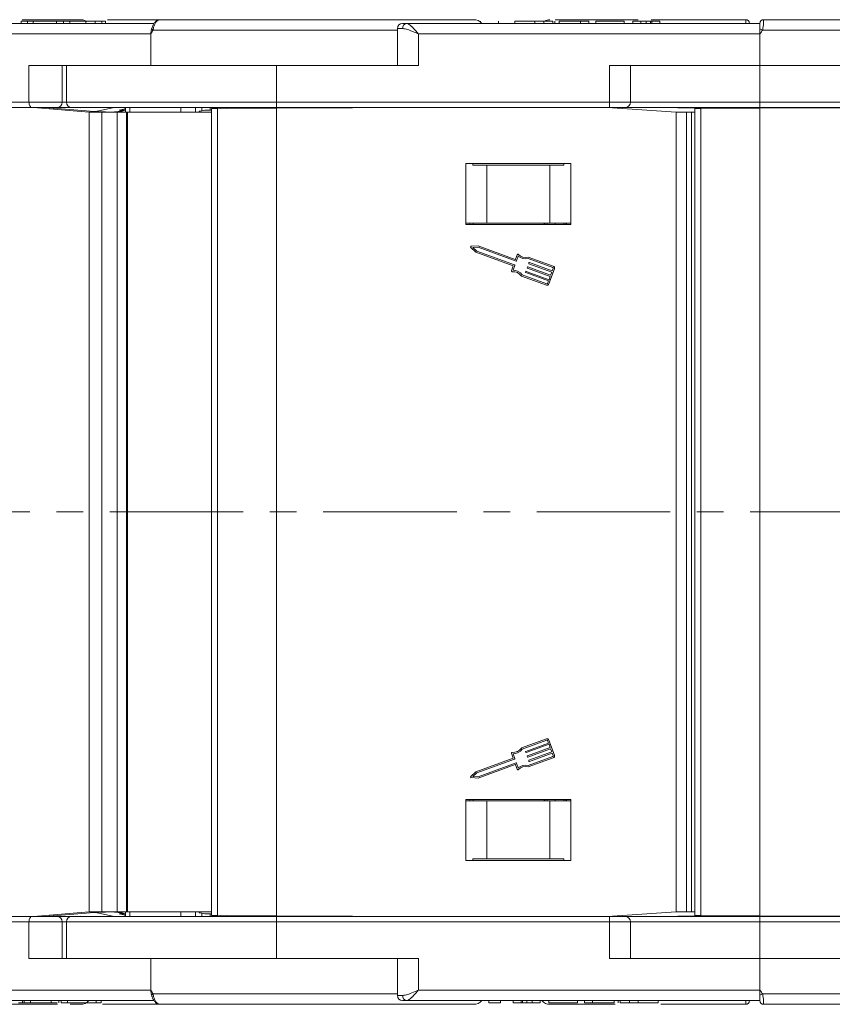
# Model space of a CAD drawing. Header units: millimetres. Extents: x 2390 to 3312, y -95 to 558.
# Tile 4 of 49: x 2742 to 2819, y 57 to 151. Entities that reach past the tile are written whole.
import ezdxf

# ---------------------------------------------------------------- set-up
doc = ezdxf.new("R2010")
doc.units = ezdxf.units.MM
doc.linetypes.add('CENTERX2', pattern=[20.32, 12.7, -2.54, 2.54, -2.54])

msp = doc.modelspace()

# ---------------------------------------------------------------- linework, layer by layer
at = {"color": 7, "linetype": 'Continuous', "lineweight": 15}
for p, q in [((2741.992, 150.934), (2747.569, 150.934)), ((2747.569, 150.934), (2747.763, 150.934)), ((2750.128, 150.934), (2755.117, 150.934)), ((2755.117, 150.934), (2755.114, 150.934)), ((2755.117, 150.934), (2784.974, 150.934)), ((2792.715, 150.934), (2800.612, 150.934)), ((2801.872, 150.934), (2810.871, 150.934)), ((2810.871, 150.934), (2810.871, 150.934)), ((2812.558, 150.934), (2831.208, 150.934)), ((2727.601, 150.584), (2754.55, 150.584)), ((2741.889, 150.784), (2741.889, 150.584)), ((2742.512, 150.784), (2741.889, 150.784)), ((2742.512, 150.784), (2742.512, 150.584)), ((2743.052, 150.784), (2742.512, 150.784)), ((2743.052, 150.784), (2743.052, 150.584)), ((2745.254, 150.784), (2743.052, 150.784)), ((2745.254, 150.784), (2745.254, 150.584)), ((2745.918, 150.784), (2745.254, 150.784)), ((2745.918, 150.784), (2745.918, 150.584)), ((2746.541, 150.784), (2745.918, 150.784)), ((2746.541, 150.784), (2746.541, 150.584)), ((2748.06, 150.784), (2746.541, 150.784)), ((2748.06, 150.784), (2748.06, 150.584)), ((2748.936, 150.784), (2748.936, 150.584)), ((2749.589, 150.784), (2748.936, 150.784)), ((2749.589, 150.784), (2749.589, 150.584)), ((2749.92, 150.584), (2749.92, 150.809)), ((2777.708, 149.934), (2754.436, 149.934)), ((2777.708, 150.084), (2777.708, 146.584)), ((2777.708, 150.084), (2778.218, 150.084)), ((2778.208, 150.584), (2778.59, 150.584)), ((2778.59, 150.584), (2812.208, 150.584)), ((2785.602, 150.784), (2785.602, 150.712)), ((2787.327, 150.584), (2787.327, 150.809)), ((2788.888, 150.784), (2788.888, 150.584)), ((2790.791, 150.784), (2790.791, 150.584)), ((2791.634, 150.784), (2791.634, 150.584)), ((2792.504, 150.784), (2792.504, 150.584)), ((2792.683, 150.784), (2792.683, 150.584)), ((2793.093, 150.784), (2793.093, 150.584)), ((2795.144, 150.784), (2793.093, 150.784)), ((2795.144, 150.784), (2795.144, 150.584)), ((2795.913, 150.784), (2795.144, 150.784)), ((2795.913, 150.784), (2795.913, 150.584)), ((2796.58, 150.784), (2796.58, 150.584)), ((2799.298, 150.784), (2796.58, 150.784)), ((2799.298, 150.784), (2799.298, 150.584)), ((2800.888, 150.784), (2800.119, 150.784)), ((2800.119, 150.784), (2800.119, 150.584)), ((2800.888, 150.784), (2800.888, 150.584)), ((2801.397, 150.784), (2801.397, 150.584)), ((2801.809, 150.784), (2801.809, 150.584)), ((2801.913, 150.784), (2801.913, 150.584)), ((2802.683, 150.784), (2801.913, 150.784)), ((2802.683, 150.784), (2802.683, 150.584)), ((2812.208, 150.584), (2812.208, 150.058)), ((2812.208, 150.058), (2812.208, 149.584)), ((2823.708, 149.934), (2812.443, 149.934)), ((2754.245, 149.584), (2727.92, 149.584)), ((2754.245, 149.584), (2754.245, 146.584)), ((2779.708, 149.584), (2779.708, 146.584)), ((2812.208, 149.584), (2779.708, 149.584)), ((2812.208, 149.584), (2812.208, 146.584)), ((2742.647, 143.084), (2742.647, 146.584)), ((2754.245, 146.584), (2742.647, 146.584)), ((2745.82, 143.084), (2745.82, 146.584)), ((2746.208, 146.584), (2746.208, 143.084)), ((2766.208, 146.584), (2754.245, 146.584)), ((2766.208, 146.584), (2779.708, 146.584)), ((2766.208, 146.584), (2766.208, 143.084)), ((2797.89, 143.084), (2797.89, 146.584)), ((2812.208, 146.584), (2797.89, 146.584)), ((2799.89, 143.084), (2799.89, 146.584)), ((2812.208, 146.584), (2825.708, 146.584)), ((2812.208, 146.584), (2812.208, 143.084)), ((2716.985, 143.084), (2742.647, 143.084)), ((2742.941, 142.584), (2717.278, 142.584)), ((2742.647, 143.084), (2745.82, 143.084)), ((2745.32, 142.584), (2742.941, 142.584)), ((2748.386, 142.134), (2743.086, 142.584)), ((2744.142, 142.584), (2748.457, 142.217)), ((2747.546, 142.559), (2744.19, 142.58)), ((2750.546, 142.584), (2744.698, 142.536)), ((2746.708, 142.584), (2745.32, 142.584)), ((2745.82, 143.084), (2746.208, 143.084)), ((2746.208, 143.084), (2766.208, 143.084)), ((2766.208, 142.584), (2746.708, 142.584)), ((2749.127, 142.24), (2750.769, 142.584)), ((2750.36, 142.584), (2750.305, 142.582)), ((2750.546, 142.537), (2750.546, 142.584)), ((2751.797, 142.46), (2751.217, 142.338)), ((2751.797, 142.338), (2751.797, 142.584)), ((2751.831, 142.584), (2751.831, 142.134)), ((2752.245, 142.584), (2752.245, 142.134)), ((2757.104, 142.134), (2757.104, 142.584)), ((2758.501, 142.584), (2758.501, 142.134)), ((2759.087, 142.273), (2759.087, 142.584)), ((2759.897, 142.338), (2759.897, 142.584)), ((2760.011, 142.484), (2760.579, 142.486)), ((2760.011, 104.084), (2760.011, 142.484)), ((2760.484, 142.486), (2760.484, 142.584)), ((2760.53, 142.486), (2760.53, 142.584)), ((2766.21, 142.514), (2760.579, 142.486)), ((2760.579, 142.486), (2760.579, 104.084)), ((2760.841, 142.488), (2761.299, 142.584)), ((2762.842, 142.584), (2761.666, 142.515)), ((2764.561, 142.584), (2764.943, 142.514)), ((2770.846, 142.536), (2764.981, 142.584)), ((2766.208, 143.084), (2797.89, 143.084)), ((2766.208, 142.584), (2766.208, 143.084)), ((2797.89, 142.584), (2766.208, 142.584)), ((2780.708, 142.584), (2766.21, 142.514)), ((2766.21, 104.084), (2766.21, 142.514)), ((2778.043, 142.571), (2778.229, 142.584)), ((2778.381, 142.584), (2778.206, 142.572)), ((2778.381, 142.572), (2778.381, 142.584)), ((2779.466, 142.578), (2779.462, 142.584)), ((2779.462, 142.584), (2779.462, 142.578)), ((2804.251, 142.134), (2797.708, 142.584)), ((2797.89, 142.584), (2797.89, 143.084)), ((2797.89, 143.084), (2799.89, 143.084)), ((2799.39, 142.584), (2797.89, 142.584)), ((2810.389, 142.505), (2798.377, 142.584)), ((2812.208, 142.584), (2799.39, 142.584)), ((2799.89, 143.084), (2812.208, 143.084)), ((2806.011, 142.484), (2806.579, 142.486)), ((2806.011, 104.084), (2806.011, 142.484)), ((2812.21, 142.514), (2806.579, 142.486)), ((2806.579, 142.486), (2806.579, 104.084)), ((2809.767, 142.514), (2807.019, 142.527)), ((2809.767, 142.509), (2809.767, 142.514)), ((2812.208, 143.084), (2843.89, 143.084)), ((2812.208, 142.584), (2812.208, 143.084)), ((2843.89, 142.584), (2812.208, 142.584)), ((2826.708, 142.584), (2812.21, 142.514)), ((2812.21, 104.084), (2812.21, 142.514)), ((2748.386, 104.084), (2748.386, 142.134)), ((2748.386, 142.134), (2749.596, 142.134)), ((2749.425, 142.164), (2749.92, 142.153)), ((2749.596, 142.134), (2749.596, 104.084)), ((2751.042, 142.134), (2749.596, 142.134)), ((2751.132, 142.197), (2750.403, 142.138)), ((2751.042, 104.084), (2751.042, 142.134)), ((2751.92, 142.134), (2751.042, 142.134)), ((2751.132, 142.134), (2751.132, 142.197)), ((2751.217, 142.338), (2751.831, 142.338)), ((2751.831, 142.314), (2751.493, 142.243)), ((2751.493, 142.243), (2751.493, 142.134)), ((2751.92, 142.134), (2751.92, 104.084)), ((2752.025, 142.134), (2751.92, 142.134)), ((2752.025, 142.134), (2752.025, 104.084)), ((2760.011, 142.134), (2752.025, 142.134)), ((2758.85, 142.207), (2758.85, 142.134)), ((2759.04, 142.134), (2758.863, 142.197)), ((2758.863, 142.197), (2758.863, 142.134)), ((2758.945, 142.243), (2759.397, 142.338)), ((2759.397, 142.338), (2760.011, 142.338)), ((2804.251, 104.084), (2804.251, 142.134)), ((2804.251, 142.134), (2805.215, 142.134)), ((2805.215, 142.134), (2805.215, 104.084)), ((2805.71, 142.134), (2805.215, 142.134)), ((2805.71, 104.084), (2805.71, 142.134)), ((2806.011, 142.134), (2805.71, 142.134)), ((2794.208, 137.234), (2784.208, 137.234)), ((2784.208, 137.234), (2784.208, 131.434)), ((2784.875, 137.084), (2784.875, 137.234)), ((2786.208, 137.084), (2784.875, 137.084)), ((2786.208, 131.584), (2786.208, 137.084)), ((2792.208, 137.084), (2786.208, 137.084)), ((2792.208, 131.584), (2792.208, 137.084)), ((2793.542, 137.084), (2792.208, 137.084)), ((2793.542, 137.234), (2793.542, 137.084)), ((2794.208, 131.434), (2794.208, 137.234)), ((2786.208, 131.584), (2784.208, 131.584)), ((2784.208, 131.434), (2794.208, 131.434)), ((2784.608, 131.434), (2784.608, 131.584)), ((2784.925, 131.584), (2784.925, 131.434)), ((2792.208, 131.584), (2786.208, 131.584)), ((2791.681, 131.584), (2791.681, 131.434)), ((2791.688, 131.434), (2791.688, 131.584)), ((2791.753, 131.434), (2791.753, 131.584)), ((2791.956, 131.584), (2791.956, 131.434)), ((2794.208, 131.584), (2792.208, 131.584)), ((2792.732, 131.434), (2792.732, 131.584)), ((2793.558, 131.584), (2793.558, 131.434)), ((2793.738, 131.434), (2793.738, 131.584)), ((2793.808, 131.434), (2793.808, 131.584)), ((2785.405, 129.4), (2784.74, 129.366)), ((2788.922, 128.115), (2785.405, 129.4)), ((2784.699, 129.255), (2785.186, 128.8)), ((2785.385, 129.271), (2784.896, 129.246)), ((2784.896, 129.246), (2785.254, 128.911)), ((2785.186, 128.8), (2788.733, 127.504)), ((2785.254, 128.911), (2788.867, 127.591)), ((2788.998, 127.951), (2785.385, 129.271)), ((2789.121, 128.568), (2788.963, 128.134)), ((2789.208, 128.434), (2789.039, 127.97)), ((2788.733, 127.504), (2788.563, 127.04)), ((2788.886, 127.55), (2788.716, 127.087)), ((2792.496, 127.353), (2790.156, 128.208)), ((2792.54, 127.472), (2790.162, 128.341)), ((2790.21, 127.746), (2790.232, 127.806)), ((2792.403, 126.911), (2790.229, 127.705)), ((2790.273, 127.825), (2792.447, 127.031)), ((2789.505, 126.542), (2791.883, 125.674)), ((2789.586, 126.649), (2791.927, 125.794)), ((2789.904, 126.906), (2789.926, 126.966)), ((2792.096, 126.071), (2789.923, 126.866)), ((2789.967, 126.985), (2792.14, 126.191)), ((2790.057, 127.326), (2790.079, 127.386)), ((2792.25, 126.491), (2790.076, 127.285)), ((2790.12, 127.405), (2792.293, 126.611)), ((2792.129, 125.788), (2792.654, 127.227)), ((2792.293, 126.611), (2792.403, 126.911)), ((2792.447, 127.031), (2792.534, 127.271)), ((2792.009, 125.832), (2792.096, 126.071)), ((2792.14, 126.191), (2792.25, 126.491)), ((2748.386, 66.034), (2748.386, 104.084)), ((2749.596, 104.084), (2749.596, 66.034)), ((2751.042, 66.034), (2751.042, 104.084)), ((2751.92, 104.084), (2751.92, 66.034)), ((2752.025, 104.084), (2752.025, 66.034)), ((2760.011, 65.684), (2760.011, 104.084)), ((2760.579, 104.084), (2760.579, 65.681)), ((2766.21, 65.654), (2766.21, 104.084)), ((2804.251, 66.034), (2804.251, 104.084)), ((2805.215, 104.084), (2805.215, 66.034)), ((2805.71, 66.034), (2805.71, 104.084)), ((2806.011, 65.684), (2806.011, 104.084)), ((2806.579, 104.084), (2806.579, 65.681)), ((2812.21, 65.654), (2812.21, 104.084)), ((2791.883, 82.494), (2789.505, 81.625)), ((2791.927, 82.374), (2789.586, 81.519)), ((2789.923, 81.302), (2792.096, 82.096)), ((2792.14, 81.976), (2789.967, 81.182)), ((2790.076, 80.882), (2792.25, 81.676)), ((2792.293, 81.556), (2790.12, 80.762)), ((2792.096, 82.096), (2792.009, 82.336)), ((2792.654, 80.94), (2792.129, 82.379)), ((2792.25, 81.676), (2792.14, 81.976)), ((2792.403, 81.256), (2792.293, 81.556)), ((2788.733, 80.663), (2785.186, 79.367)), ((2788.563, 81.127), (2788.733, 80.663)), ((2788.716, 81.08), (2788.886, 80.617)), ((2789.926, 81.201), (2789.904, 81.261)), ((2790.079, 80.781), (2790.057, 80.841)), ((2790.156, 79.96), (2792.496, 80.815)), ((2790.162, 79.826), (2792.54, 80.695)), ((2790.229, 80.462), (2792.403, 81.256)), ((2792.447, 81.136), (2790.273, 80.342)), ((2792.534, 80.897), (2792.447, 81.136)), ((2788.867, 80.576), (2785.254, 79.256)), ((2785.385, 78.896), (2788.998, 80.216)), ((2785.405, 78.767), (2788.922, 80.052)), ((2788.963, 80.033), (2789.121, 79.599)), ((2789.039, 80.197), (2789.208, 79.734)), ((2790.232, 80.361), (2790.21, 80.421)), ((2785.186, 79.367), (2784.699, 78.912)), ((2784.74, 78.802), (2785.405, 78.767)), ((2785.254, 79.256), (2784.896, 78.922)), ((2784.896, 78.922), (2785.385, 78.896)), ((2784.208, 76.734), (2784.208, 70.934)), ((2794.208, 76.734), (2784.208, 76.734)), ((2786.208, 76.584), (2784.208, 76.584)), ((2784.608, 76.584), (2784.608, 76.734)), ((2784.925, 76.734), (2784.925, 76.584)), ((2786.208, 76.584), (2786.208, 71.084)), ((2792.208, 76.584), (2786.208, 76.584)), ((2791.681, 76.734), (2791.681, 76.584)), ((2791.688, 76.584), (2791.688, 76.734)), ((2791.753, 76.584), (2791.753, 76.734)), ((2791.956, 76.734), (2791.956, 76.584)), ((2792.208, 76.584), (2792.208, 71.084)), ((2794.208, 76.584), (2792.208, 76.584)), ((2792.732, 76.584), (2792.732, 76.734)), ((2793.558, 76.734), (2793.558, 76.584)), ((2793.738, 76.584), (2793.738, 76.734)), ((2793.808, 76.584), (2793.808, 76.734)), ((2794.208, 70.934), (2794.208, 76.734)), ((2784.208, 70.934), (2794.208, 70.934)), ((2784.875, 71.084), (2784.875, 70.934)), ((2786.208, 71.084), (2784.875, 71.084)), ((2792.208, 71.084), (2786.208, 71.084)), ((2793.542, 71.084), (2792.208, 71.084)), ((2793.542, 70.934), (2793.542, 71.084)), ((2743.086, 65.584), (2748.386, 66.034)), ((2748.457, 65.95), (2744.142, 65.584)), ((2744.19, 65.588), (2747.546, 65.608)), ((2744.698, 65.631), (2750.546, 65.584)), ((2749.596, 66.034), (2748.386, 66.034)), ((2750.769, 65.584), (2749.127, 65.927)), ((2749.92, 66.015), (2749.425, 66.003)), ((2749.596, 66.034), (2751.042, 66.034)), ((2750.403, 66.029), (2751.132, 65.97)), ((2750.546, 65.584), (2750.546, 65.63)), ((2751.042, 66.034), (2751.92, 66.034)), ((2751.132, 65.97), (2751.132, 66.034)), ((2751.217, 65.829), (2751.797, 65.708)), ((2751.831, 65.829), (2751.217, 65.829)), ((2751.493, 66.034), (2751.493, 65.924)), ((2751.493, 65.924), (2751.831, 65.853)), ((2751.797, 65.829), (2751.797, 65.584)), ((2751.831, 66.034), (2751.831, 65.584)), ((2751.92, 66.034), (2752.025, 66.034)), ((2752.025, 66.034), (2760.011, 66.034)), ((2752.245, 66.034), (2752.245, 65.584)), ((2757.104, 65.584), (2757.104, 66.034)), ((2758.501, 66.034), (2758.501, 65.584)), ((2758.85, 66.034), (2758.85, 65.96)), ((2758.863, 65.97), (2759.04, 66.034)), ((2758.863, 66.034), (2758.863, 65.97)), ((2759.397, 65.829), (2758.945, 65.924)), ((2759.087, 65.894), (2759.087, 65.584)), ((2760.011, 65.829), (2759.397, 65.829)), ((2759.897, 65.829), (2759.897, 65.584)), ((2760.579, 65.681), (2760.011, 65.684)), ((2760.484, 65.681), (2760.484, 65.584)), ((2760.53, 65.681), (2760.53, 65.584)), ((2760.579, 65.681), (2766.21, 65.654)), ((2761.299, 65.584), (2760.841, 65.68)), ((2761.666, 65.652), (2762.842, 65.584)), ((2764.943, 65.653), (2764.561, 65.584)), ((2764.981, 65.584), (2770.846, 65.631)), ((2766.21, 65.654), (2780.708, 65.584)), ((2778.229, 65.584), (2778.043, 65.597)), ((2778.206, 65.596), (2778.381, 65.584)), ((2778.381, 65.584), (2778.381, 65.595)), ((2797.708, 65.584), (2804.251, 66.034)), ((2798.377, 65.584), (2810.389, 65.662)), ((2805.215, 66.034), (2804.251, 66.034)), ((2805.215, 66.034), (2805.71, 66.034)), ((2805.71, 66.034), (2806.011, 66.034)), ((2806.579, 65.681), (2806.011, 65.684)), ((2806.579, 65.681), (2812.21, 65.654)), ((2807.019, 65.64), (2809.767, 65.654)), ((2809.767, 65.654), (2809.767, 65.658)), ((2812.21, 65.654), (2826.708, 65.584)), ((2716.985, 65.084), (2742.647, 65.084)), ((2742.941, 65.584), (2717.278, 65.584)), ((2742.647, 65.084), (2742.647, 61.584)), ((2742.647, 65.084), (2745.82, 65.084)), ((2745.32, 65.584), (2742.941, 65.584)), ((2746.708, 65.584), (2745.32, 65.584)), ((2745.82, 61.584), (2745.82, 65.084)), ((2745.82, 65.084), (2746.208, 65.084)), ((2746.208, 65.084), (2746.208, 61.584)), ((2746.208, 65.084), (2766.208, 65.084)), ((2766.208, 65.584), (2746.708, 65.584)), ((2750.305, 65.586), (2750.36, 65.584)), ((2766.208, 65.584), (2766.208, 65.084)), ((2797.89, 65.584), (2766.208, 65.584)), ((2766.208, 65.084), (2797.89, 65.084)), ((2766.208, 61.584), (2766.208, 65.084)), ((2779.462, 65.584), (2779.466, 65.59)), ((2779.462, 65.59), (2779.462, 65.584)), ((2797.89, 65.584), (2797.89, 65.084)), ((2799.39, 65.584), (2797.89, 65.584)), ((2797.89, 65.084), (2797.89, 61.584)), ((2797.89, 65.084), (2799.89, 65.084)), ((2812.208, 65.584), (2799.39, 65.584)), ((2799.89, 61.584), (2799.89, 65.084)), ((2799.89, 65.084), (2812.208, 65.084)), ((2812.208, 65.584), (2812.208, 65.084)), ((2843.89, 65.584), (2812.208, 65.584)), ((2812.208, 65.084), (2843.89, 65.084)), ((2812.208, 61.584), (2812.208, 65.084)), ((2754.245, 61.584), (2742.647, 61.584)), ((2754.245, 58.584), (2754.245, 61.584)), ((2754.245, 61.584), (2766.208, 61.584)), ((2766.208, 61.584), (2779.708, 61.584)), ((2777.708, 61.584), (2777.708, 58.084)), ((2779.708, 58.584), (2779.708, 61.584)), ((2812.208, 61.584), (2797.89, 61.584)), ((2812.208, 61.584), (2825.708, 61.584)), ((2812.208, 58.584), (2812.208, 61.584)), ((2754.245, 58.584), (2727.92, 58.584)), ((2754.34, 58.038), (2754.315, 58.109)), ((2777.708, 58.234), (2754.436, 58.234)), ((2812.208, 58.584), (2779.708, 58.584)), ((2812.208, 58.109), (2812.208, 58.584)), ((2812.208, 57.584), (2812.208, 58.109)), ((2823.708, 58.234), (2812.443, 58.234)), ((2727.601, 57.584), (2754.548, 57.584)), ((2741.051, 57.234), (2745.354, 57.234)), ((2741.64, 57.384), (2742.031, 57.384)), ((2742.031, 57.384), (2742.031, 57.584)), ((2742.031, 57.384), (2742.18, 57.384)), ((2742.18, 57.384), (2742.18, 57.584)), ((2742.18, 57.384), (2742.803, 57.384)), ((2742.803, 57.384), (2742.803, 57.584)), ((2742.803, 57.384), (2744.758, 57.384)), ((2744.758, 57.384), (2744.758, 57.584)), ((2744.758, 57.384), (2745.342, 57.384)), ((2745.49, 57.584), (2745.49, 57.359)), ((2745.708, 57.384), (2745.708, 57.584)), ((2746.299, 57.384), (2746.299, 57.584)), ((2746.362, 57.384), (2746.419, 57.384)), ((2746.556, 57.234), (2747.569, 57.234)), ((2749.047, 57.384), (2749.047, 57.584)), ((2749.526, 57.359), (2749.526, 57.584)), ((2749.647, 57.234), (2755.117, 57.234)), ((2755.117, 57.234), (2755.114, 57.234)), ((2755.117, 57.234), (2784.974, 57.234)), ((2766.641, 57.234), (2766.641, 57.234)), ((2777.708, 58.084), (2778.218, 58.084)), ((2778.208, 57.584), (2778.59, 57.584)), ((2778.59, 57.584), (2812.208, 57.584)), ((2786.409, 57.384), (2786.409, 57.584)), ((2787.536, 57.359), (2787.536, 57.584)), ((2788.734, 57.384), (2788.734, 57.584)), ((2788.734, 57.384), (2789.503, 57.384)), ((2789.503, 57.384), (2789.503, 57.584)), ((2789.607, 57.384), (2789.607, 57.584)), ((2790.019, 57.384), (2790.019, 57.584)), ((2790.529, 57.384), (2790.529, 57.584)), ((2790.529, 57.384), (2791.298, 57.384)), ((2791.298, 57.384), (2791.298, 57.584)), ((2792.119, 57.384), (2792.119, 57.584)), ((2792.119, 57.384), (2794.836, 57.384)), ((2792.221, 57.234), (2798.448, 57.234)), ((2794.836, 57.384), (2794.836, 57.584)), ((2795.503, 57.384), (2795.503, 57.584)), ((2795.503, 57.384), (2796.272, 57.384)), ((2796.272, 57.384), (2796.272, 57.584)), ((2796.272, 57.384), (2798.324, 57.384)), ((2798.324, 57.384), (2798.324, 57.584)), ((2798.734, 57.384), (2798.734, 57.584)), ((2798.913, 57.384), (2798.913, 57.584)), ((2799.783, 57.384), (2799.783, 57.584)), ((2800.626, 57.384), (2800.626, 57.584)), ((2802.529, 57.384), (2802.529, 57.584)), ((2802.791, 57.234), (2810.871, 57.234)), ((2810.871, 57.234), (2810.871, 57.234)), ((2812.558, 57.234), (2831.208, 57.234))]:
    msp.add_line(p, q, dxfattribs=at)
at = {"color": 1, "linetype": 'CENTERX2', "lineweight": 13}
msp.add_line((3230.395, 104.084), (2679.733, 104.084), dxfattribs=at)
at = {"color": 7, "linetype": 'Continuous', "lineweight": 15, "flags": 128}
for points in [[(2742.941, 142.584), (2742.883, 142.593), (2742.828, 142.622), (2742.778, 142.668), (2742.733, 142.73), (2742.697, 142.806), (2742.67, 142.892), (2742.653, 142.986), (2742.647, 143.084)], [(2742.941, 65.584), (2742.883, 65.574), (2742.828, 65.546), (2742.778, 65.499), (2742.733, 65.437), (2742.697, 65.361), (2742.67, 65.275), (2742.653, 65.181), (2742.647, 65.084)]]:
    msp.add_lwpolyline(points, dxfattribs=at)
at = {"color": 7, "linetype": 'Continuous', "lineweight": 15}
for centre, radius, start, end in [((2747.569, 149.934), 1, 54.87348, 90), ((2784.974, 149.934), 1, 40.5416, 90), ((2792.221, 149.934), 1, 90, 120.17863), ((2810.871, 150.584), 0.35, 0.00166, 90.00559), ((2810.871, 150.584), 0.35, 0, 90), ((2812.558, 150.584), 0.35, 89.99442, 179.99834), ((2812.558, 150.584), 0.35, 90, 180), ((2755.832, 149.591), 1.587, 162.87598, 180.27254), ((2754.546, 150.162), 0.253, 204.00303, 244.14638), ((2778.208, 150.084), 0.5, 90, 180), ((2778.665, 150.139), 0.451, 99.5202, 187.08135), ((2791.103, 110.037), 45.245, 61.85753, 62.19463), ((2745.32, 143.084), 0.5, 270, 0), ((2746.708, 143.084), 0.5, 180, 270), ((2799.39, 143.084), 0.5, 270, 0), ((2784.743, 129.302), 0.0638, 92.951, 226.90808), ((2789.181, 128.546), 0.0638, 44.41454, 159.92954), ((2789.905, 129.255), 1.076, 229.69289, 283.48884), ((2789.905, 129.255), 0.949, 224.41454, 285.7472), ((2788.856, 127.561), 0.0319, 339.92954, 69.92954), ((2788.933, 128.145), 0.0319, 249.92954, 339.92954), ((2789.009, 127.981), 0.0319, 249.92954, 339.92954), ((2790.24, 127.735), 0.0319, 159.92954, 249.92954), ((2790.262, 127.795), 0.0319, 69.92954, 159.92954), ((2792.474, 127.293), 0.192, 339.92954, 69.92954), ((2788.623, 127.018), 0.0638, 159.92954, 275.44455), ((2788.719, 126.01), 0.949, 34.11188, 95.44455), ((2788.719, 126.01), 1.076, 36.37025, 90.1662), ((2789.934, 126.896), 0.0319, 159.92954, 249.92954), ((2789.956, 126.956), 0.0319, 69.92954, 159.92954), ((2790.087, 127.315), 0.0319, 159.92954, 249.92954), ((2790.109, 127.375), 0.0319, 69.92954, 159.92954), ((2792.474, 127.293), 0.0638, 339.92954, 69.92954), ((2791.949, 125.853), 0.192, 249.92954, 339.92954), ((2791.949, 125.853), 0.0638, 249.92954, 339.92954), ((2791.949, 82.314), 0.192, 20.07046, 110.07046), ((2788.719, 82.157), 0.949, 264.55545, 325.88812), ((2791.949, 82.314), 0.0638, 20.07046, 110.07046), ((2788.623, 81.149), 0.0638, 84.55545, 200.07046), ((2788.719, 82.157), 1.076, 269.8338, 323.62975), ((2788.856, 80.606), 0.0319, 290.07046, 20.07046), ((2789.934, 81.272), 0.0319, 110.07046, 200.07046), ((2789.956, 81.212), 0.0319, 200.07046, 290.07046), ((2790.087, 80.852), 0.0319, 110.07046, 200.07046), ((2790.109, 80.792), 0.0319, 200.07046, 290.07046), ((2792.474, 80.875), 0.0638, 290.07046, 20.07046), ((2792.474, 80.875), 0.192, 290.07046, 20.07046), ((2788.933, 80.022), 0.0319, 20.07046, 110.07046), ((2789.009, 80.186), 0.0319, 20.07046, 110.07046), ((2789.905, 78.913), 1.076, 76.51116, 130.30711), ((2789.905, 78.913), 0.949, 74.2528, 135.58546), ((2790.24, 80.432), 0.0319, 110.07046, 200.07046), ((2790.262, 80.372), 0.0319, 200.07046, 290.07046), ((2784.743, 78.865), 0.0638, 133.09192, 267.049), ((2789.181, 79.621), 0.0638, 200.07046, 315.58546), ((2745.32, 65.084), 0.5, 0, 90), ((2746.708, 65.084), 0.5, 90, 180), ((2799.39, 65.084), 0.5, 0, 90), ((2755.832, 58.576), 1.587, 179.72746, 197.12402), ((2754.546, 58.006), 0.253, 115.85362, 155.99697), ((2791.103, 98.13), 45.245, 297.80537, 298.14247), ((2747.569, 58.234), 1, 270, 319.4584), ((2778.208, 58.084), 0.5, 180, 270), ((2778.665, 58.028), 0.451, 172.91865, 260.4798), ((2784.974, 58.234), 1, 270, 319.4584), ((2792.221, 58.234), 1, 220.5416, 270), ((2810.871, 57.584), 0.35, 269.99441, 359.99834), ((2810.871, 57.584), 0.35, 270, 0), ((2812.558, 57.584), 0.35, 180.00166, 270.00558), ((2812.558, 57.584), 0.35, 180, 270)]:
    msp.add_arc(centre, radius, start, end, dxfattribs=at)
for centre, major_axis, ratio, start_param, end_param in [((2763.915, 142.154), (2.5, -0.299), 0.084853, 2.699619, 2.931471), ((2811.253, 142.514), (17.598, -0.085), 0.000408, 4.627854, 4.697357), ((2748.926, 142.217), (0.8, -0.045), 0.040208, 4.087966, 5.387815), ((2750.099, 142.24), (1.2, 0.087), 0.098936, 2.507731, 2.892491), ((2751.541, 141.98), (2.6, -0.145), 0.040208, 1.976588, 2.246223), ((2751.088, 142.243), (0.5, 0.036), 0.098936, 4.794271, 5.649324), ((2759.35, 142.243), (0.5, 0.036), 0.098936, 2.507731, 3.362784), ((2748.926, 65.95), (0.8, 0.045), 0.040208, 0.89537, 2.19522), ((2750.099, 65.927), (1.2, -0.087), 0.098936, 3.390695, 3.775454), ((2751.541, 66.187), (2.6, 0.145), 0.040208, 4.036963, 4.306597), ((2751.088, 65.924), (0.5, -0.036), 0.098936, 0.633861, 1.488914), ((2759.35, 65.924), (0.5, -0.036), 0.098936, 2.920401, 3.775454), ((2763.915, 66.014), (2.5, 0.299), 0.084853, 3.351715, 3.583566), ((2811.253, 65.654), (17.598, 0.085), 0.000408, 1.585828, 1.655332)]:
    msp.add_ellipse(centre, major_axis=major_axis, ratio=ratio, start_param=start_param, end_param=end_param, dxfattribs=at)
for points, knots in [([(2755.059, 150.917), (2755.006, 150.913), (2754.875, 150.902), (2754.692, 150.773), (2754.522, 150.567), (2754.412, 150.329), (2754.349, 150.147), (2754.323, 150.088), (2754.319, 150.08)], [0, 0, 0, 0, 0.138851, 0.344507, 0.568758, 0.838523, 0.978915, 1, 1, 1, 1]), ([(2755.114, 150.934), (2755.106, 150.933), (2755.034, 150.931), (2754.897, 150.88), (2754.725, 150.702), (2754.588, 150.442), (2754.5, 150.168), (2754.454, 149.999), (2754.436, 149.934)], [0, 0, 0, 0, 0.0234843, 0.2373073, 0.4510924, 0.6637685, 0.8705553, 1, 1, 1, 1]), ([(2810.878, 150.584), (2810.875, 150.644), (2810.868, 150.785), (2810.869, 150.908), (2810.871, 150.926), (2810.871, 150.934)], [0, 0, 0, 0, 0.287161, 0.678403, 1, 1, 1, 1]), ([(2812.558, 150.934), (2812.558, 150.933), (2812.559, 150.931), (2812.561, 150.88), (2812.56, 150.702), (2812.545, 150.442), (2812.513, 150.168), (2812.463, 149.999), (2812.443, 149.934)], [0, 0, 0, 0, 0.023484, 0.237307, 0.451092, 0.663769, 0.870555, 1, 1, 1, 1]), ([(2748.939, 150.784), (2748.86, 150.784), (2748.742, 150.784), (2748.552, 150.784), (2748.304, 150.784), (2748.168, 150.784), (2748.06, 150.784)], [0, 0, 0, 0, 0.249396, 0.374426, 0.499454, 1, 1, 1, 1]), ([(2749.912, 150.784), (2749.914, 150.784), (2749.959, 150.784), (2749.821, 150.784), (2749.666, 150.784), (2749.589, 150.784)], [0, 0, 0, 0, 0.030875, 0.5146, 1, 1, 1, 1]), ([(2754.436, 149.934), (2754.426, 149.912), (2754.37, 149.791), (2754.301, 149.678), (2754.245, 149.585), (2754.245, 149.584)], [0, 0, 0, 0, 0.17537, 0.987913, 1, 1, 1, 1]), ([(2779.708, 149.584), (2779.706, 149.585), (2779.695, 149.59), (2779.656, 149.606), (2779.611, 149.626), (2779.465, 149.689), (2779.234, 149.788), (2778.937, 149.906), (2778.678, 149.996), (2778.44, 150.065), (2778.296, 150.077), (2778.218, 150.084)], [0, 0, 0, 0, 0.005076, 0.020324, 0.070651, 0.08889, 0.292074, 0.500551, 0.653435, 0.809647, 1, 1, 1, 1]), ([(2779.708, 149.584), (2779.707, 149.586), (2779.704, 149.588), (2779.699, 149.595), (2779.69, 149.604), (2779.676, 149.621), (2779.653, 149.647), (2779.627, 149.678), (2779.582, 149.73), (2779.502, 149.82), (2779.337, 150.008), (2779.182, 150.174), (2778.974, 150.376), (2778.783, 150.541), (2778.648, 150.571), (2778.59, 150.584)], [0, 0, 0, 0, 0.004076, 0.005312, 0.013833, 0.023499, 0.039938, 0.067959, 0.085914, 0.147188, 0.256834, 0.484715, 0.526697, 0.795371, 1, 1, 1, 1]), ([(2790.791, 150.784), (2790.493, 150.784), (2789.898, 150.784), (2789.236, 150.784), (2788.925, 150.784), (2788.9, 150.784), (2788.888, 150.784)], [0, 0, 0, 0, 0.279831, 0.558669, 0.779006, 1, 1, 1, 1]), ([(2791.634, 150.784), (2791.48, 150.784), (2791.207, 150.784), (2790.918, 150.784), (2790.791, 150.784)], [0, 0, 0, 0, 0.5595644, 1, 1, 1, 1]), ([(2792.504, 150.784), (2792.386, 150.784), (2792.175, 150.784), (2791.799, 150.784), (2791.634, 150.784)], [0, 0, 0, 0, 0.559956, 1, 1, 1, 1]), ([(2801.397, 150.784), (2801.305, 150.784), (2801.165, 150.784), (2801.012, 150.784), (2800.885, 150.784), (2800.887, 150.784), (2800.888, 150.784)], [0, 0, 0, 0, 0.249396, 0.374426, 0.499454, 1, 1, 1, 1]), ([(2801.809, 150.784), (2801.782, 150.784), (2801.729, 150.784), (2801.588, 150.784), (2801.47, 150.784), (2801.397, 150.784)], [0, 0, 0, 0, 0.280672, 0.560844, 1, 1, 1, 1]), ([(2801.913, 150.784), (2801.909, 150.784), (2801.901, 150.784), (2801.837, 150.784), (2801.809, 150.784)], [0, 0, 0, 0, 0.561018, 1, 1, 1, 1]), ([(2812.443, 149.934), (2812.431, 149.912), (2812.363, 149.791), (2812.278, 149.678), (2812.209, 149.585), (2812.208, 149.584)], [0, 0, 0, 0, 0.17537, 0.987913, 1, 1, 1, 1]), ([(2754.436, 58.234), (2754.426, 58.255), (2754.37, 58.376), (2754.301, 58.489), (2754.245, 58.582), (2754.245, 58.584)], [0, 0, 0, 0, 0.17537, 0.987913, 1, 1, 1, 1]), ([(2755.114, 57.234), (2755.106, 57.234), (2755.034, 57.236), (2754.897, 57.287), (2754.725, 57.465), (2754.588, 57.725), (2754.5, 57.999), (2754.454, 58.168), (2754.436, 58.234)], [0, 0, 0, 0, 0.0234843, 0.2373073, 0.4510924, 0.6637685, 0.8705553, 1, 1, 1, 1]), ([(2779.708, 58.584), (2779.706, 58.582), (2779.695, 58.578), (2779.656, 58.561), (2779.611, 58.542), (2779.353, 58.43), (2778.957, 58.264), (2778.503, 58.109), (2778.297, 58.091), (2778.218, 58.084)], [0, 0, 0, 0, 0.005088, 0.020369, 0.070807, 0.089086, 0.500311, 0.809226, 1, 1, 1, 1]), ([(2779.708, 58.584), (2779.707, 58.582), (2779.704, 58.579), (2779.699, 58.572), (2779.69, 58.563), (2779.676, 58.546), (2779.653, 58.52), (2779.627, 58.49), (2779.582, 58.438), (2779.502, 58.347), (2779.337, 58.159), (2779.182, 57.993), (2778.974, 57.791), (2778.783, 57.626), (2778.648, 57.596), (2778.59, 57.584)], [0, 0, 0, 0, 0.0040759, 0.005312, 0.0138325, 0.0234994, 0.0399385, 0.0679586, 0.0859142, 0.1471881, 0.2568342, 0.4847154, 0.5266974, 0.7953711, 1, 1, 1, 1]), ([(2812.443, 58.234), (2812.431, 58.255), (2812.363, 58.376), (2812.278, 58.489), (2812.209, 58.582), (2812.208, 58.584)], [0, 0, 0, 0, 0.17537, 0.987913, 1, 1, 1, 1]), ([(2812.558, 57.234), (2812.558, 57.234), (2812.559, 57.236), (2812.561, 57.287), (2812.56, 57.465), (2812.545, 57.725), (2812.513, 57.999), (2812.463, 58.168), (2812.443, 58.234)], [0, 0, 0, 0, 0.0234843, 0.2373073, 0.4510924, 0.6637685, 0.8705553, 1, 1, 1, 1]), ([(2745.708, 57.384), (2745.802, 57.384), (2745.969, 57.384), (2746.198, 57.384), (2746.299, 57.384)], [0, 0, 0, 0, 0.559564, 1, 1, 1, 1]), ([(2746.299, 57.384), (2746.557, 57.384), (2747.072, 57.384), (2747.94, 57.384), (2748.607, 57.384), (2748.9, 57.384), (2749.047, 57.384)], [0, 0, 0, 0, 0.279831, 0.558669, 0.779006, 1, 1, 1, 1]), ([(2749.047, 57.384), (2749.218, 57.384), (2749.492, 57.384), (2749.477, 57.384), (2749.472, 57.384)], [0, 0, 0, 0, 0.62703, 1, 1, 1, 1]), ([(2754.338, 58.041), (2754.345, 58.024), (2754.371, 57.956), (2754.433, 57.79), (2754.549, 57.556), (2754.737, 57.351), (2754.945, 57.239), (2755.07, 57.244), (2755.111, 57.246)], [0, 0, 0, 0, 0.041748, 0.169706, 0.408239, 0.674919, 0.893879, 1, 1, 1, 1]), ([(2786.409, 57.384), (2786.603, 57.384), (2786.988, 57.384), (2787.397, 57.384), (2787.53, 57.384), (2787.525, 57.384), (2787.524, 57.384)], [0, 0, 0, 0, 0.310527, 0.6187543, 0.8629807, 1, 1, 1, 1]), ([(2789.503, 57.384), (2789.507, 57.384), (2789.515, 57.384), (2789.579, 57.384), (2789.607, 57.384)], [0, 0, 0, 0, 0.561018, 1, 1, 1, 1]), ([(2789.607, 57.384), (2789.634, 57.384), (2789.688, 57.384), (2789.829, 57.384), (2789.947, 57.384), (2790.019, 57.384)], [0, 0, 0, 0, 0.280672, 0.560844, 1, 1, 1, 1]), ([(2790.019, 57.384), (2790.112, 57.384), (2790.251, 57.384), (2790.405, 57.384), (2790.531, 57.384), (2790.53, 57.384), (2790.529, 57.384)], [0, 0, 0, 0, 0.249396, 0.374426, 0.499454, 1, 1, 1, 1]), ([(2798.913, 57.384), (2799.031, 57.384), (2799.242, 57.384), (2799.618, 57.384), (2799.783, 57.384)], [0, 0, 0, 0, 0.559956, 1, 1, 1, 1]), ([(2799.783, 57.384), (2799.936, 57.384), (2800.21, 57.384), (2800.499, 57.384), (2800.626, 57.384)], [0, 0, 0, 0, 0.559564, 1, 1, 1, 1]), ([(2800.626, 57.384), (2800.924, 57.384), (2801.519, 57.384), (2802.181, 57.384), (2802.491, 57.384), (2802.516, 57.384), (2802.529, 57.384)], [0, 0, 0, 0, 0.279831, 0.558669, 0.779006, 1, 1, 1, 1]), ([(2810.878, 57.584), (2810.875, 57.524), (2810.868, 57.382), (2810.869, 57.26), (2810.871, 57.242), (2810.871, 57.234)], [0, 0, 0, 0, 0.287161, 0.678403, 1, 1, 1, 1])]:
    msp.add_open_spline(points, degree=3, knots=knots, dxfattribs=at)

doc.saveas('drawing.dxf')
